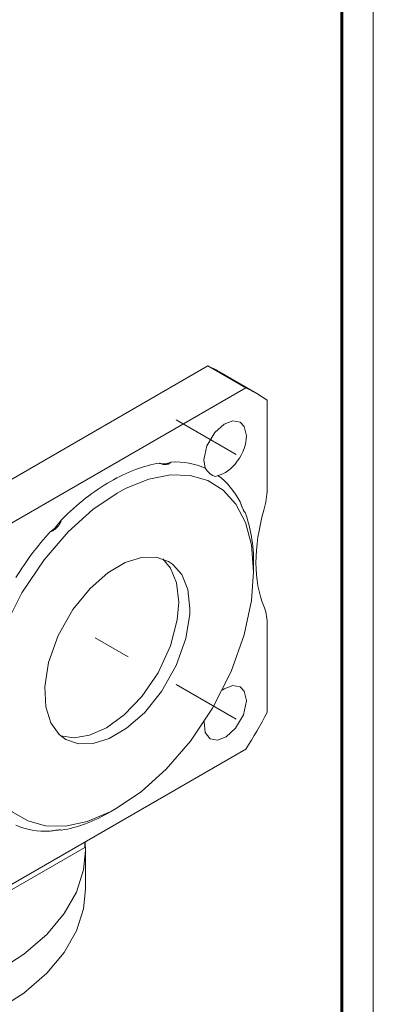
# Model space of a CAD drawing. Header units: millimetres. Extents: x 0 to 594, y 0 to 420.
# Tile 17 of 20: x 538 to 594, y 140 to 295. Entities that reach past the tile are written whole.
import ezdxf

# ---------------------------------------------------------------- set-up
doc = ezdxf.new("R2010")
doc.units = ezdxf.units.MM
for name, pattern in [('K5LT_AXLED', [25.807274, 21.307274, -1.5, 1.5, -1.5]), ('K5LT_BASIC', [0]), ('K5LT_THIN', [0])]:
    doc.linetypes.add(name, pattern=pattern)
doc.layers.add('Системный слой (1)', color=7, linetype='Continuous', true_color=0x6c6c6c)

# ---------------------------------------------------------------- blocks, each defined once
blk = doc.blocks.new('U148')
at = {"layer": 'Системный слой (1)', "color": 7, "linetype": 'K5LT_THIN', "lineweight": 18, "true_color": 0xffffff}
for p, q in [((557.35, 210.44), (554.78, 209.64)), ((559.65, 210.48), (557.35, 210.44)), ((561.64, 209.79), (559.65, 210.48)), ((554.78, 209.64), (552.04, 208.03)), ((562.28, 209.37), (561.64, 209.79)), ((563.72, 207.72), (562.28, 209.37)), ((552.04, 208.03), (549.22, 205.55)), ((564.66, 205.38), (563.72, 207.72)), ((549.22, 205.55), (546.51, 202.19)), ((565.01, 202.36), (564.66, 205.38)), ((546.51, 202.19), (544.2, 198.11)), ((564.36, 197.6), (564.98, 201.45)), ((564.98, 201.45), (565.01, 202.36)), ((544.2, 198.11), (542.67, 193.85)), ((562.83, 193.34), (564.36, 197.6)), ((542.67, 193.85), (542.05, 189.99)), ((560.52, 189.25), (562.83, 193.34)), ((542.05, 189.99), (542.22, 186.79)), ((557.81, 185.89), (560.52, 189.25)), ((542.22, 186.79), (543.02, 184.27)), ((554.99, 183.42), (557.81, 185.89)), ((543.02, 184.27), (544.34, 182.44)), ((544.34, 182.44), (545.39, 181.65)), ((552.25, 181.8), (554.99, 183.42)), ((545.39, 181.65), (547.38, 180.96)), ((547.38, 180.96), (549.69, 181)), ((549.69, 181), (552.25, 181.8))]:
    blk.add_line(p, q, dxfattribs=at)
blk = doc.blocks.new('U175')
at = {"layer": 'Системный слой (1)', "color": 7, "linetype": 'K5LT_THIN', "lineweight": 18, "true_color": 0xffffff}
for p, q in [((561.95, 208.74), (560.71, 210.22)), ((562.89, 206.4), (561.95, 208.74)), ((563.24, 203.38), (562.89, 206.4)), ((563.01, 200.58), (563.24, 203.38)), ((561.93, 196.47), (563.01, 200.58)), ((559.97, 192.21), (561.93, 196.47)), ((557.4, 188.46), (559.97, 192.21)), ((554.61, 185.54), (557.4, 188.46)), ((551.81, 183.51), (554.61, 185.54)), ((544.56, 182.24), (546.71, 181.91)), ((546.71, 181.91), (549.15, 182.32)), ((549.15, 182.32), (551.81, 183.51))]:
    blk.add_line(p, q, dxfattribs=at)
blk = doc.blocks.new('U178')
at = {"layer": 'Системный слой (1)', "color": 7, "linetype": 'K5LT_THIN', "lineweight": 18, "true_color": 0xffffff}
for p, q in [((573.46, 185.53), (573.94, 187.74)), ((573.94, 187.74), (573.94, 187.81)), ((572.21, 183.42), (573.46, 185.53)), ((567.25, 184.45), (567.41, 182.75)), ((567.41, 182.75), (568.16, 181.79)), ((570.74, 182.09), (572.21, 183.42)), ((568.16, 181.79), (568.21, 181.76)), ((568.21, 181.76), (569.35, 181.55)), ((569.35, 181.55), (570.74, 182.09))]:
    blk.add_line(p, q, dxfattribs=at)
blk = doc.blocks.new('U180')
at = {"layer": 'Системный слой (1)', "color": 7, "linetype": 'K5LT_THIN', "lineweight": 18, "true_color": 0xffffff}
for p, q in [((558.54, 222.84), (554.91, 221.38)), ((561.93, 223.51), (558.54, 222.84)), ((565.05, 223.42), (561.93, 223.51)), ((567.84, 222.61), (565.05, 223.42)), ((554.91, 221.38), (553.52, 220.62)), ((570.25, 221.09), (567.84, 222.61)), ((553.52, 220.62), (549.67, 218.01)), ((572.25, 218.88), (570.25, 221.09)), ((573.77, 215.98), (572.25, 218.88)), ((549.67, 218.01), (545.77, 214.49)), ((574.74, 212.41), (573.77, 215.98)), ((545.77, 214.49), (541.95, 210.07)), ((575.08, 208.17), (574.74, 212.41)), ((541.95, 210.07), (538.44, 204.82)), ((574.75, 203.63), (575.08, 208.17)), ((538.44, 204.82), (535.52, 199.05)), ((573.59, 198.2), (574.75, 203.63)), ((535.52, 199.05), (533.44, 193.24)), ((571.52, 192.39), (573.59, 198.2)), ((533.44, 193.24), (532.28, 187.81)), ((568.59, 186.62), (571.52, 192.39)), ((532.28, 187.81), (531.95, 182.96)), ((565.08, 181.37), (568.59, 186.62)), ((531.95, 182.96), (532.34, 178.77)), ((561.26, 176.95), (565.08, 181.37)), ((532.34, 178.77), (533.35, 175.24)), ((557.36, 173.44), (561.26, 176.95)), ((533.35, 175.24), (534.9, 172.4)), ((553.52, 170.82), (557.36, 173.44)), ((534.9, 172.4), (536.93, 170.23)), ((536.93, 170.23), (539.37, 168.76)), ((548.74, 168.68), (552.38, 170.2)), ((552.38, 170.2), (553.52, 170.82)), ((539.37, 168.76), (542.19, 167.99)), ((545.32, 167.96), (548.74, 168.68)), ((542.19, 167.99), (545.32, 167.96))]:
    blk.add_line(p, q, dxfattribs=at)
blk = doc.blocks.new('U182')
at = {"layer": 'Системный слой (1)', "color": 7, "linetype": 'K5LT_THIN', "lineweight": 18, "true_color": 0xffffff}
for p, q in [((567.43, 224.57), (567.81, 224.08)), ((567.81, 224.08), (568.19, 223.68)), ((568.19, 223.68), (568.56, 223.41)), ((568.56, 223.41), (568.73, 223.33)), ((568.73, 223.33), (569.05, 223.26)), ((569.05, 223.26), (569.31, 223.34)), ((569.31, 223.34), (569.42, 223.42))]:
    blk.add_line(p, q, dxfattribs=at)
blk = doc.blocks.new('U184')
at = {"layer": 'Системный слой (1)', "color": 7, "linetype": 'K5LT_THIN', "lineweight": 18, "true_color": 0xffffff}
for p, q in [((571.81, 190.19), (570.42, 189.65)), ((572.96, 189.98), (571.81, 190.19)), ((570.42, 189.65), (570.15, 189.46)), ((573.6, 189.31), (572.96, 189.98)), ((573.94, 187.81), (573.6, 189.31))]:
    blk.add_line(p, q, dxfattribs=at)
blk = doc.blocks.new('U186')
at = {"layer": 'Системный слой (1)', "color": 7, "linetype": 'K5LT_THIN', "lineweight": 18, "true_color": 0xffffff}
for p, q in [((571.81, 232.05), (570.42, 231.51)), ((572.96, 231.84), (571.81, 232.05)), ((570.42, 231.51), (568.95, 230.18)), ((573.6, 231.17), (572.96, 231.84)), ((573.94, 229.67), (573.6, 231.17)), ((568.95, 230.18), (567.7, 228.07)), ((567.7, 228.07), (567.22, 225.86)), ((567.22, 225.86), (567.43, 224.57))]:
    blk.add_line(p, q, dxfattribs=at)
blk = doc.blocks.new('U187')
at = {"layer": 'Системный слой (1)', "color": 7, "linetype": 'K5LT_THIN', "lineweight": 18, "true_color": 0xffffff}
for p, q in [((575.58, 236.39), (573.83, 237.25)), ((577.2, 235.31), (575.58, 236.39))]:
    blk.add_line(p, q, dxfattribs=at)
blk = doc.blocks.new('U210')
at = {"layer": 'Системный слой (1)', "color": 7, "linetype": 'K5LT_THIN', "lineweight": 18, "true_color": 0xffffff}
for p, q in [((456.05, 165.31), (456, 164.08)), ((548.5, 164.08), (548.45, 165.31)), ((456, 164.08), (456.4, 160.58)), ((548.19, 161.01), (548.5, 164.08)), ((456.4, 160.58), (457.6, 157.13)), ((547.09, 157.52), (548.19, 161.01)), ((545.15, 154.11), (547.09, 157.52)), ((457.6, 157.13), (459.59, 153.77)), ((459.59, 153.77), (462.38, 150.55)), ((542.38, 150.8), (545.15, 154.11)), ((462.38, 150.55), (465.98, 147.52)), ((538.73, 147.67), (542.38, 150.8)), ((465.98, 147.52), (470.39, 144.72)), ((534.2, 144.77), (538.73, 147.67)), ((470.39, 144.72), (475.63, 142.25)), ((528.74, 142.19), (534.2, 144.77)), ((475.63, 142.25), (481.68, 140.17)), ((522.38, 140.04), (528.74, 142.19)), ((481.68, 140.17), (484.55, 139.41)), ((484.55, 139.41), (491.69, 138.09)), ((515.18, 138.44), (522.38, 140.04)), ((491.69, 138.09), (499.41, 137.43)), ((499.41, 137.43), (507.39, 137.55)), ((507.39, 137.55), (515.18, 138.44))]:
    blk.add_line(p, q, dxfattribs=at)
blk = doc.blocks.new('U213')
at = {"layer": 'Системный слой (1)', "color": 7, "linetype": 'K5LT_THIN', "lineweight": 18, "true_color": 0xffffff}
for p, q in [((456, 157.96), (456.4, 154.46)), ((548.19, 154.89), (548.5, 157.96)), ((456.4, 154.46), (457.6, 151.01)), ((547.09, 151.4), (548.19, 154.89)), ((545.15, 147.98), (547.09, 151.4)), ((457.6, 151.01), (459.59, 147.65)), ((542.38, 144.68), (545.15, 147.98)), ((459.59, 147.65), (462.38, 144.43)), ((462.38, 144.43), (465.98, 141.39)), ((538.73, 141.55), (542.38, 144.68)), ((465.98, 141.39), (470.39, 138.6)), ((534.2, 138.65), (538.73, 141.55)), ((470.39, 138.6), (475.63, 136.12)), ((528.74, 136.07), (534.2, 138.65)), ((475.63, 136.12), (481.68, 134.04)), ((522.38, 133.92), (528.74, 136.07)), ((481.68, 134.04), (484.55, 133.29)), ((484.55, 133.29), (491.69, 131.96)), ((515.18, 132.32), (522.38, 133.92)), ((491.69, 131.96), (499.41, 131.31)), ((499.41, 131.31), (507.39, 131.42)), ((507.39, 131.42), (515.18, 132.32))]:
    blk.add_line(p, q, dxfattribs=at)
blk = doc.blocks.new('U222')
at = {"color": 7, "linetype": 'K5LT_THIN', "lineweight": 18, "true_color": 0xffffff}
blk.add_line((594, 420), (594, 0), dxfattribs=at)
at = {"color": 143, "linetype": 'K5LT_BASIC', "lineweight": 60, "true_color": 0x33acca}
blk.add_line((589, 415), (589, 5), dxfattribs=at)

msp = doc.modelspace()

# ---------------------------------------------------------------- linework, layer by layer
at = {"layer": 'Системный слой (1)', "color": 7, "linetype": 'K5LT_THIN', "lineweight": 18, "true_color": 0xffffff}
for p, q in [((567.8241, 240.7244), (525.0675, 216.0389)), ((573.8345, 237.2543), (567.8241, 240.7244)), ((575.5812, 236.3879), (569.5708, 239.858)), ((573.8345, 237.2543), (531.0779, 212.5688)), ((577.2049, 221.2295), (577.2049, 235.3084)), ((575.0836, 208.1734), (575.0836, 209.3981)), ((577.2049, 185.9373), (577.2049, 200.0163)), ((531.0779, 155.414), (573.8345, 180.0996)), ((553.5168, 170.8187), (552.4562, 170.2063)), ((548.3786, 164.5861), (548.4637, 165.4518)), ((548.3786, 164.5861), (548.3786, 165.4026)), ((505.6221, 139.9006), (548.3786, 164.5861)), ((548.5016, 157.9588), (548.5016, 164.0826))]:
    msp.add_line(p, q, dxfattribs=at)
at = {"layer": 'Системный слой (1)', "color": 30, "linetype": 'K5LT_AXLED', "lineweight": 18, "true_color": 0xff8000}
for p, q in [((572.3132, 226.7276), (562.8387, 232.1977)), ((555.2489, 194.7218), (550.017, 197.7424)), ((572.3132, 184.8697), (562.8387, 190.3398))]:
    msp.add_line(p, q, dxfattribs=at)
at = {"layer": 'Системный слой (1)', "color": 7, "linetype": 'K5LT_THIN', "lineweight": 18, "true_color": 0xffffff}
for centre, major_axis, start_param, end_param in [((546.4458, 199.8043), (23.125, 40.0537), 0, 0.07293921), ((570.5812, 227.7276), (-2.375, -4.1136), 0.43277844, 2.35619449), ((552.4562, 196.3342), (16, 27.7128), 0.43612802, 0.78539816), ((562.2654, 229.3425), (-2.25, -3.8971), 0.07884062, 0.70655755), ((552.4562, 196.3342), (16, 27.7128), 0.06229418, 0.34927015), ((552.4562, 196.3342), (16, 27.7128), 5.93391516, 6.22089113), ((552.4562, 196.3342), (-16, -27.7128), 3.92699082, 4.27626096), ((570.1339, 217.147), (5, 8.6603), 5.11753594, 5.49778714), ((552.4562, 196.3342), (16, 27.7128), 5.49778714, 5.84705729), ((593.1148, 219.8085), (-12.5, -21.6506), 5.11753594, 5.87803835), ((542.647, 218.0158), (2.25, 3.8971), 4.00583143, 4.63354836), ((552.4562, 196.3342), (-16, -27.7128), 4.36311883, 4.6500948), ((570.1339, 195.9338), (5, 8.6603), 5.49778714, 5.87803835), ((552.4562, 196.3342), (23.125, 40.0537), 4.63944977, 4.78532819), ((552.4562, 196.3342), (16, 27.7128), 3.57772067, 3.92699082), ((552.4562, 196.3342), (-16, -27.7128), 0.06229418, 0.34927015)]:
    msp.add_ellipse(centre, major_axis=major_axis, ratio=0.57735027, start_param=start_param, end_param=end_param, dxfattribs=at)
for points, knots in [([(562.0148, 225.535), (561.9602, 225.4771), (561.8479, 225.3763), (561.6885, 225.2777), (561.5401, 225.2122), (561.3897, 225.1654), (561.2055, 225.1362), (561.003, 225.1339), (560.801, 225.1573), (560.5785, 225.2079), (560.3784, 225.2765), (560.2447, 225.3343), (560.1996, 225.3552)], [0, 0, 0, 0, 1.70968791, 3.27608729, 4.11097834, 5.25288511, 6.66583499, 8.00779788, 9.31411018, 10.55869726, 12.17694604, 13, 13, 13, 13]), ([(573.7174, 217.5506), (573.6922, 217.5761), (573.6412, 217.637), (573.5663, 217.7518), (573.4916, 217.8848), (573.4061, 218.0555), (573.3171, 218.2559), (573.2292, 218.4722), (573.1696, 218.628), (573.0977, 218.8238), (573.0348, 219.0038), (572.983, 219.1594), (572.9655, 219.2125)], [0, 0, 0, 0, 1.70968791, 3.27608729, 4.39441732, 5.82346625, 7.74324484, 8.7984579, 10.0450388, 10.55869726, 12.17694604, 13, 13, 13, 13]), ([(544.7128, 216.4139), (544.6782, 216.2967), (544.5999, 216.076), (544.4719, 215.8135), (544.3427, 215.5989), (544.2112, 215.4133), (544.0325, 215.2052), (543.8376, 215.0226), (543.6275, 214.8618), (543.4593, 214.7547), (543.2676, 214.6498), (543.0939, 214.5697), (542.9524, 214.5166), (542.8976, 214.4977)], [0, 0, 0, 0, 1.84120234, 3.52809397, 4.42720741, 5.65695316, 6.99949021, 8.62378232, 9.7548912, 11.06273541, 11.6836497, 13.11363419, 14, 14, 14, 14]), ([(542.8976, 167.1334), (543.045, 167.1643), (543.2928, 167.213), (543.6255, 167.2691), (543.8703, 167.3032), (544.0918, 167.3273), (544.2815, 167.341), (544.4281, 167.3435), (544.5821, 167.3379), (544.6633, 167.3263), (544.7128, 167.3132)], [0, 0, 0, 0, 1.87910624, 3.23967395, 4.68698538, 5.64032189, 6.99921494, 8.30072241, 8.93428229, 11, 11, 11, 11])]:
    msp.add_open_spline(points, degree=3, knots=knots, dxfattribs=at)

# ---------------------------------------------------------------- block references
msp.add_blockref('U222', (0, 0))
at = {"layer": 'Системный слой (1)'}
for name in ['U187', 'U186', 'U182', 'U180', 'U148', 'U175', 'U184', 'U178', 'U210', 'U213']:
    msp.add_blockref(name, (0, 0), dxfattribs=at)

doc.saveas('drawing.dxf')
